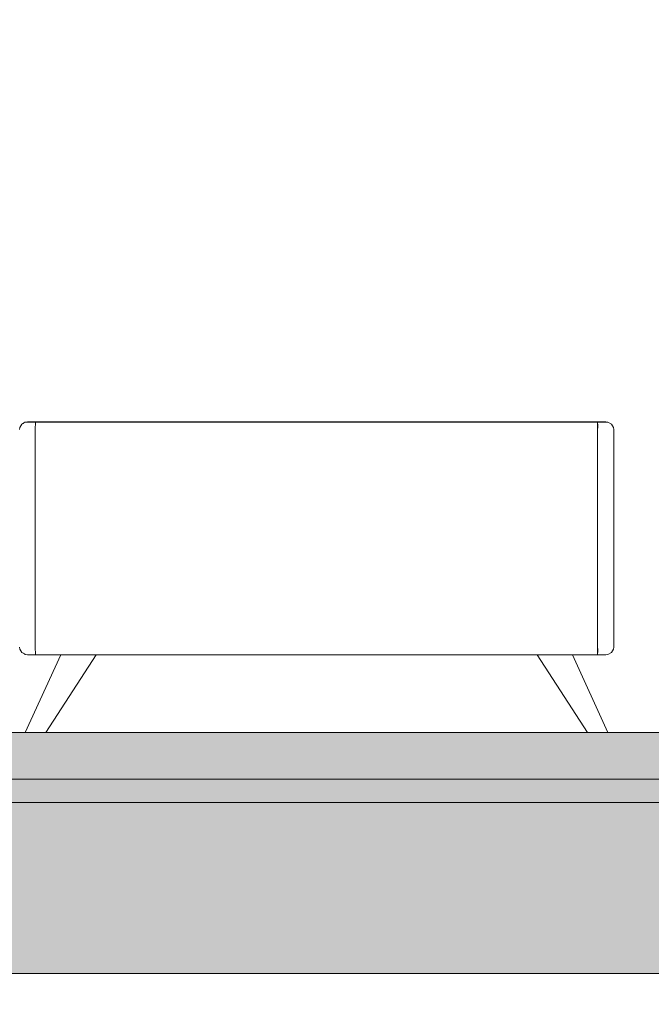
# Model space of a CAD drawing. Header units: millimetres. Extents: x -798 to 64004, y -9065 to 14108.
# Tile 16 of 32: x 57236 to 58050, y -7615 to -6347. Entities that reach past the tile are written whole.
import ezdxf

# ---------------------------------------------------------------- set-up
doc = ezdxf.new("R2010")
doc.units = ezdxf.units.MM
doc.header["$MEASUREMENT"] = 0
doc.linetypes.add('Wipeout_Contour', pattern=[1000, 0, -1000])
for name, color, linetype, lineweight in [('0_Pen_No__1', 7, 'Continuous', 13), ('0_Pen_No__2', 8, 'Continuous', 15), ('0_Pen_No__20', 1, 'Continuous', 0), ('A-FLOR.IFC Model_Pen_No__1', 7, 'Continuous', 13)]:
    doc.layers.add(name, color=color, linetype=linetype, lineweight=lineweight)
doc.layers.add('A-FLOR.IFC Model', color=7, linetype='Continuous')
doc.layers.add('I-WALL.IFC Model', color=7, linetype='Continuous')
doc.styles.add('GENERATED_STYLE_2', font='txt', dxfattribs={"width": 0.84})
doc.dimstyles.new('GENERATED_STYLE__5', dxfattribs={"dimtxt": 80.000001, "dimasz": 60.8, "dimexe": 0.18, "dimexo": 0.0625, "dimgap": 0.09, "dimtad": 1, "dimdec": 0, "dimzin": 0, "dimdsep": 46, "dimtxsty": 'GENERATED_STYLE_2', "dimblk": 'ARROWHEAD_2', "dimblk1": 'ARROWHEAD_2', "dimblk2": 'ARROWHEAD_2', "dimcen": 0.09, "dimse1": 1, "dimse2": 1, "dimclrd": 1, "dimclre": 1, "dimclrt": 1, "dimadec": 0, "dimazin": 0, "dimtfac": 1, "dimtdec": 4, "dimtmove": 0, "dimatfit": 3, "dimfxl": 0, "dimtolj": 1, "dimtzin": 0, "dimarcsym": 0})
doc.dimstyles.new('GENERATED_STYLE__6', dxfattribs={"dimtxt": 80.000001, "dimasz": 60.8, "dimexe": 0.18, "dimexo": 0.0625, "dimgap": 0.09, "dimtad": 1, "dimdec": 0, "dimzin": 0, "dimdsep": 46, "dimtxsty": 'GENERATED_STYLE_2', "dimblk": 'ARROWHEAD_2', "dimblk1": 'ARROWHEAD_2', "dimblk2": 'ARROWHEAD_2', "dimcen": 0.09, "dimse1": 1, "dimse2": 1, "dimclrd": 7, "dimclre": 7, "dimclrt": 7, "dimadec": 0, "dimazin": 0, "dimtfac": 1, "dimtdec": 4, "dimtmove": 0, "dimatfit": 3, "dimfxl": 0, "dimtolj": 1, "dimtzin": 0, "dimarcsym": 0})

# ---------------------------------------------------------------- blocks, each defined once
blk = doc.blocks.new('*D77', base_point=(93756.7, -5864.8))
at = {"layer": '0_Pen_No__20', "color": 1, "linetype": 'Continuous', "lineweight": 0}
for p, q in [((59371.1, -5711.7), (59451.1, -5757.9)), ((59471.1, -5734.8), (59351.1, -5734.8)), ((59411.1, -7264.8), (59411.1, -5734.8)), ((59371.1, -7241.7), (59451.1, -7287.9)), ((59471.1, -7264.8), (59351.1, -7264.8)), ((59411.1, -7303.9), (59411.1, -7264.8))]:
    blk.add_line(p, q, dxfattribs=at)
at = {"layer": '0_Pen_No__20', "color": 1, "lineweight": 0, "insert": (59395.1, -6615.7), "char_height": 80, "attachment_point": 7, "rotation": 90, "style": 'GENERATED_STYLE_2'}
blk.add_mtext('\\A1;{\\pql;\\fArial|b0|i0|c0|p34;1\xa0530}', dxfattribs=at)
blk = doc.blocks.new('ARROWHEAD_2')
at = {"color": 0, "linetype": 'Continuous', "lineweight": 0}
for p, q in [((-0.378, -0.655), (0.378, 0.655)), ((0, 0), (-1, 0))]:
    blk.add_line(p, q, dxfattribs=at)
blk = doc.blocks.new('*D82', base_point=(93756.7, -5864.8))
at = {"layer": '0_Pen_No__1', "color": 7, "linetype": 'Continuous', "lineweight": 13}
for p, q in [((54615, -2914.8), (54615, -2875.7)), ((54655, -2937.9), (54575, -2891.7)), ((54675, -2914.8), (54555, -2914.8)), ((54615, -7264.8), (54615, -2914.8)), ((54575, -7241.7), (54655, -7287.9)), ((54675, -7264.8), (54555, -7264.8)), ((54615, -7303.9), (54615, -7264.8))]:
    blk.add_line(p, q, dxfattribs=at)
at = {"layer": '0_Pen_No__1', "color": 7, "lineweight": 13, "insert": (54599, -5205.7), "char_height": 80, "attachment_point": 7, "rotation": 90, "style": 'GENERATED_STYLE_2'}
blk.add_mtext('\\A1;{\\pql;\\fArial|b0|i0|c0|p34;4\xa0350}', dxfattribs=at)

msp = doc.modelspace()

# ---------------------------------------------------------------- hatches: boundary and pattern name
at = {"layer": 'A-FLOR.IFC Model', "linetype": 'Continuous', "lineweight": 0, "true_color": 0x000000}
msp.add_hatch(color=178, dxfattribs=at).paths.add_polyline_path([(55358.6, -7324.8), (55358.6, -7354.8), (59891.7, -7354.8), (59891.7, -7324.8)])

# ---------------------------------------------------------------- linework, layer by layer
at = {"layer": 'A-FLOR.IFC Model_Pen_No__1', "color": 7, "linetype": 'Continuous', "lineweight": 13}
for p, q in [((59891.7, -7324.8), (55358.6, -7324.8)), ((59891.7, -7354.8), (55358.6, -7354.8))]:
    msp.add_line(p, q, dxfattribs=at)

# ---------------------------------------------------------------- wipeouts: each hides what was drawn before it
at = {"color": 254, "linetype": 'Wipeout_Contour', "lineweight": 0, "ltscale": 2376039.1057988}
msp.add_wipeout([(55541.7, -7264.8), (56478.6, -7264.8), (56524.3, -7164.8), (56481.2, -7164.8), (56478.6, -7164.5), (56474.1, -7161.9), (56471.5, -7157.4), (56471.2, -7154.8), (56471.2, -6874.8), (56471.5, -6872.2), (56474.1, -6867.7), (56478.6, -6865.1), (56481.2, -6864.8), (57226.2, -6864.8), (57228.8, -6865.1), (57233.2, -6867.7), (57235.8, -6872.2), (57236.2, -6874.8), (57236.5, -6872.2), (57239.1, -6867.7), (57243.6, -6865.1), (57246.2, -6864.8), (57991.2, -6864.8), (57993.8, -6865.1), (57998.2, -6867.7), (58000.8, -6872.2), (58001.2, -6874.8), (58001.2, -7154.8), (58000.8, -7157.4), (57998.2, -7161.9), (57993.8, -7164.5), (57991.2, -7164.8), (57948.1, -7164.8), (57993.8, -7264.8), (59891.7, -7264.8), (59891.7, -6189.8), (59866.7, -6189.8), (59866.7, -6164.8), (59891.7, -6164.8), (59891.7, -5874.8), (55541.7, -5874.8)], dxfattribs=at).dxf.layer = 'I-WALL.IFC Model'
at = {"color": 254, "linetype": 'Wipeout_Contour', "lineweight": 0, "ltscale": 233153.568169}
msp.add_wipeout([(55541.7, -7574.8), (55541.7, -8664.8), (59891.7, -8664.8), (59891.7, -7574.8)], dxfattribs=at).dxf.layer = 'I-WALL.IFC Model'

# ---------------------------------------------------------------- next in the draw order: hatches: boundary and pattern name
at = {"layer": 'A-FLOR.IFC Model', "linetype": 'Continuous', "lineweight": 0, "true_color": 0x000000}
msp.add_hatch(color=178, dxfattribs=at).paths.add_polyline_path([(55358.6, -7354.8), (55358.6, -7574.8), (59891.7, -7574.8), (59891.7, -7354.8)])

# ---------------------------------------------------------------- next in the draw order: linework, layer by layer
at = {"layer": 'A-FLOR.IFC Model_Pen_No__1', "color": 7, "linetype": 'Continuous', "lineweight": 13}
msp.add_line((59891.7, -7574.8), (55358.6, -7574.8), dxfattribs=at)

# ---------------------------------------------------------------- next in the draw order: wipeouts: each hides what was drawn before it
at = {"color": 254, "linetype": 'Wipeout_Contour', "lineweight": 0, "ltscale": 230627.050502}
msp.add_wipeout([(57236.2, -7014.8), (57237.7, -7014.8), (57237.7, -6874.8), (57236.2, -6874.8)], dxfattribs=at)
at = {"color": 254, "linetype": 'Wipeout_Contour', "lineweight": 0, "ltscale": 749898.063835}
msp.add_wipeout([(57226.2, -7164.8), (57183.1, -7164.8), (57228.8, -7264.8), (57243.6, -7264.8), (57289.3, -7164.8), (57246.2, -7164.8), (57243.6, -7164.5), (57239.1, -7161.9), (57236.5, -7157.4), (57236.2, -7154.8), (57235.8, -7157.4), (57233.2, -7161.9), (57228.8, -7164.5)], dxfattribs=at).dxf.layer = 'I-WALL.IFC Model'

# ---------------------------------------------------------------- next in the draw order: wipeouts: each hides what was drawn before it
at = {"color": 254, "linetype": 'Wipeout_Contour', "lineweight": 0, "ltscale": 230638.680936}
msp.add_wipeout([(57237.7, -6874.8), (57237.7, -7014.8), (57242, -7014.8), (57242, -6874.8)], dxfattribs=at)
at = {"color": 254, "linetype": 'Wipeout_Contour', "lineweight": 0, "ltscale": 232274.645843}
msp.add_wipeout([(57335, -7164.8), (57269.9, -7264.8), (57967.5, -7264.8), (57902.4, -7164.8)], dxfattribs=at).dxf.layer = 'I-WALL.IFC Model'

# ---------------------------------------------------------------- next in the draw order: hatches: boundary and pattern name
at = {"layer": 'A-FLOR.IFC Model', "linetype": 'Continuous', "lineweight": 0, "true_color": 0x000000}
msp.add_hatch(color=178, dxfattribs=at).paths.add_polyline_path([(59891.7, -7264.8), (55358.6, -7264.8), (55358.6, -7324.8), (59891.7, -7324.8)])

# ---------------------------------------------------------------- next in the draw order: linework, layer by layer
at = {"layer": 'A-FLOR.IFC Model_Pen_No__1', "color": 7, "linetype": 'Continuous', "lineweight": 13}
msp.add_line((59891.7, -7264.8), (55358.6, -7264.8), dxfattribs=at)

# ---------------------------------------------------------------- next in the draw order: wipeouts: each hides what was drawn before it
at = {"color": 254, "linetype": 'Wipeout_Contour', "lineweight": 0, "ltscale": 230660.171192}
msp.add_wipeout([(57242, -7014.8), (57248.5, -7014.8), (57248.5, -6874.8), (57242, -6874.8)], dxfattribs=at)

# ---------------------------------------------------------------- next in the draw order: wipeouts: each hides what was drawn before it
at = {"color": 254, "linetype": 'Wipeout_Contour', "lineweight": 0, "ltscale": 230593.353202}
msp.add_wipeout([(57236.2, -6874.8), (57237.7, -6874.8), (57238, -6872.2), (57236.5, -6872.2)], dxfattribs=at)
at = {"color": 254, "linetype": 'Wipeout_Contour', "lineweight": 0, "ltscale": 230688.249604}
msp.add_wipeout([(57248.5, -7014.8), (57256.2, -7014.8), (57256.2, -6874.8), (57248.5, -6874.8)], dxfattribs=at)
at = {"color": 254, "linetype": 'Wipeout_Contour', "lineweight": 0, "ltscale": 230695.172576}
msp.add_wipeout([(57236.2, -7014.8), (57236.2, -7154.8), (57237.7, -7154.8), (57237.7, -7014.8)], dxfattribs=at)

# ---------------------------------------------------------------- next in the draw order: wipeouts: each hides what was drawn before it
at = {"color": 254, "linetype": 'Wipeout_Contour', "lineweight": 0, "ltscale": 230604.885292}
msp.add_wipeout([(57237.7, -6874.8), (57242, -6874.8), (57242.3, -6872.2), (57238, -6872.2)], dxfattribs=at)
at = {"color": 254, "linetype": 'Wipeout_Contour', "lineweight": 0, "ltscale": 232141.507356}
msp.add_wipeout([(57256.2, -7014.8), (57980.4, -7014.8), (57980.4, -6874.8), (57256.2, -6874.8)], dxfattribs=at)
at = {"color": 254, "linetype": 'Wipeout_Contour', "lineweight": 0, "ltscale": 230706.799576}
msp.add_wipeout([(57242, -7014.8), (57237.7, -7014.8), (57237.7, -7154.8), (57242, -7154.8)], dxfattribs=at)

# ---------------------------------------------------------------- next in the draw order: wipeouts: each hides what was drawn before it
at = {"color": 254, "linetype": 'Wipeout_Contour', "lineweight": 0, "ltscale": 230626.191481}
msp.add_wipeout([(57242.3, -6872.2), (57242, -6874.8), (57248.5, -6874.8), (57248.7, -6872.2)], dxfattribs=at)
at = {"color": 254, "linetype": 'Wipeout_Contour', "lineweight": 0, "ltscale": 233581.085418}
msp.add_wipeout([(57980.4, -7014.8), (57981.2, -7014.8), (57981.2, -6874.8), (57980.4, -6874.8)], dxfattribs=at)
at = {"color": 254, "linetype": 'Wipeout_Contour', "lineweight": 0, "ltscale": 230728.283487}
msp.add_wipeout([(57242, -7014.8), (57242, -7154.8), (57248.5, -7154.8), (57248.5, -7014.8)], dxfattribs=at)

# ---------------------------------------------------------------- next in the draw order: wipeouts: each hides what was drawn before it
at = {"color": 254, "linetype": 'Wipeout_Contour', "lineweight": 0, "ltscale": 230597.287781}
msp.add_wipeout([(57236.5, -6872.2), (57238, -6872.2), (57240.5, -6867.7), (57239.1, -6867.7)], dxfattribs=at)
at = {"color": 254, "linetype": 'Wipeout_Contour', "lineweight": 0, "ltscale": 230654.067557}
msp.add_wipeout([(57248.5, -6874.8), (57256.2, -6874.8), (57256.2, -6872.2), (57248.7, -6872.2)], dxfattribs=at)
at = {"color": 254, "linetype": 'Wipeout_Contour', "lineweight": 0, "ltscale": 233597.803299}
msp.add_wipeout([(57981.2, -6874.8), (57981.2, -7014.8), (57988.8, -7014.8), (57988.8, -6874.8)], dxfattribs=at)
at = {"color": 254, "linetype": 'Wipeout_Contour', "lineweight": 0, "ltscale": 230756.353612}
msp.add_wipeout([(57248.5, -7014.8), (57248.5, -7154.8), (57256.2, -7154.8), (57256.2, -7014.8)], dxfattribs=at)
at = {"color": 254, "linetype": 'Wipeout_Contour', "lineweight": 0, "ltscale": 230730.85632}
msp.add_wipeout([(57236.2, -7154.8), (57236.5, -7157.4), (57238, -7157.4), (57237.7, -7154.8)], dxfattribs=at)

# ---------------------------------------------------------------- next in the draw order: wipeouts: each hides what was drawn before it
at = {"color": 254, "linetype": 'Wipeout_Contour', "lineweight": 0, "ltscale": 230607.959275}
msp.add_wipeout([(57238, -6872.2), (57242.3, -6872.2), (57244.1, -6867.7), (57240.5, -6867.7)], dxfattribs=at)
at = {"color": 254, "linetype": 'Wipeout_Contour', "lineweight": 0, "ltscale": 232107.419765}
msp.add_wipeout([(57256.2, -6872.2), (57256.2, -6874.8), (57980.4, -6874.8), (57980.4, -6872.2)], dxfattribs=at)
at = {"color": 254, "linetype": 'Wipeout_Contour', "lineweight": 0, "ltscale": 233625.886845}
msp.add_wipeout([(57988.8, -6874.8), (57988.8, -7014.8), (57995.3, -7014.8), (57995.3, -6874.8)], dxfattribs=at)
at = {"color": 254, "linetype": 'Wipeout_Contour', "lineweight": 0, "ltscale": 232209.187766}
msp.add_wipeout([(57256.2, -7014.8), (57256.2, -7154.8), (57980.4, -7154.8), (57980.4, -7014.8)], dxfattribs=at)
at = {"color": 254, "linetype": 'Wipeout_Contour', "lineweight": 0, "ltscale": 230742.381539}
msp.add_wipeout([(57242, -7154.8), (57237.7, -7154.8), (57238, -7157.4), (57242.3, -7157.4)], dxfattribs=at)

# ---------------------------------------------------------------- next in the draw order: wipeouts: each hides what was drawn before it
at = {"color": 254, "linetype": 'Wipeout_Contour', "lineweight": 0, "ltscale": 230627.639181}
msp.add_wipeout([(57244.1, -6867.7), (57242.3, -6872.2), (57248.7, -6872.2), (57249.7, -6867.7)], dxfattribs=at)
at = {"color": 254, "linetype": 'Wipeout_Contour', "lineweight": 0, "ltscale": 233547.18635}
msp.add_wipeout([(57980.4, -6874.8), (57981.2, -6874.8), (57981.1, -6872.2), (57980.4, -6872.2)], dxfattribs=at)
at = {"color": 254, "linetype": 'Wipeout_Contour', "lineweight": 0, "ltscale": 233647.381103}
msp.add_wipeout([(57995.3, -6874.8), (57995.3, -7014.8), (57999.7, -7014.8), (57999.7, -6874.8)], dxfattribs=at)
at = {"color": 254, "linetype": 'Wipeout_Contour', "lineweight": 0, "ltscale": 233648.346222}
msp.add_wipeout([(57980.4, -7014.8), (57980.4, -7154.8), (57981.2, -7154.8), (57981.2, -7014.8)], dxfattribs=at)
at = {"color": 254, "linetype": 'Wipeout_Contour', "lineweight": 0, "ltscale": 230763.675034}
msp.add_wipeout([(57242, -7154.8), (57242.3, -7157.4), (57248.7, -7157.4), (57248.5, -7154.8)], dxfattribs=at)

# ---------------------------------------------------------------- next in the draw order: wipeouts: each hides what was drawn before it
at = {"color": 254, "linetype": 'Wipeout_Contour', "lineweight": 0, "ltscale": 230653.720306}
msp.add_wipeout([(57249.7, -6867.7), (57248.7, -6872.2), (57256.2, -6872.2), (57256.5, -6867.7)], dxfattribs=at)
at = {"color": 254, "linetype": 'Wipeout_Contour', "lineweight": 0, "ltscale": 233563.743904}
msp.add_wipeout([(57988.7, -6872.2), (57981.1, -6872.2), (57981.2, -6874.8), (57988.8, -6874.8)], dxfattribs=at)
at = {"color": 254, "linetype": 'Wipeout_Contour', "lineweight": 0, "ltscale": 233659.013721}
msp.add_wipeout([(57999.7, -7014.8), (58001.2, -7014.8), (58001.2, -6874.8), (57999.7, -6874.8)], dxfattribs=at)
at = {"color": 254, "linetype": 'Wipeout_Contour', "lineweight": 0, "ltscale": 233665.059292}
msp.add_wipeout([(57988.8, -7014.8), (57981.2, -7014.8), (57981.2, -7154.8), (57988.8, -7154.8)], dxfattribs=at)
at = {"color": 254, "linetype": 'Wipeout_Contour', "lineweight": 0, "ltscale": 230738.228078}
msp.add_wipeout([(57236.5, -7157.4), (57239.1, -7161.9), (57240.5, -7161.9), (57238, -7157.4)], dxfattribs=at)
at = {"color": 254, "linetype": 'Wipeout_Contour', "lineweight": 0, "ltscale": 230791.534505}
msp.add_wipeout([(57248.5, -7154.8), (57248.7, -7157.4), (57256.2, -7157.4), (57256.2, -7154.8)], dxfattribs=at)

# ---------------------------------------------------------------- next in the draw order: wipeouts: each hides what was drawn before it
at = {"color": 254, "linetype": 'Wipeout_Contour', "lineweight": 0, "ltscale": 230609.228439}
msp.add_wipeout([(57243.6, -6865.1), (57239.1, -6867.7), (57240.5, -6867.7), (57244.7, -6865.1)], dxfattribs=at)
at = {"color": 254, "linetype": 'Wipeout_Contour', "lineweight": 0, "ltscale": 232106.031173}
msp.add_wipeout([(57256.2, -6872.2), (57980.4, -6872.2), (57980.4, -6867.7), (57256.5, -6867.7)], dxfattribs=at)
at = {"color": 254, "linetype": 'Wipeout_Contour', "lineweight": 0, "ltscale": 233591.624963}
msp.add_wipeout([(57988.7, -6872.2), (57988.8, -6874.8), (57995.3, -6874.8), (57995.1, -6872.2)], dxfattribs=at)
at = {"color": 254, "linetype": 'Wipeout_Contour', "lineweight": 0, "ltscale": 233693.134755}
msp.add_wipeout([(57988.8, -7154.8), (57995.3, -7154.8), (57995.3, -7014.8), (57988.8, -7014.8)], dxfattribs=at)
at = {"color": 254, "linetype": 'Wipeout_Contour', "lineweight": 0, "ltscale": 230748.89306}
msp.add_wipeout([(57242.3, -7157.4), (57238, -7157.4), (57240.5, -7161.9), (57244.1, -7161.9)], dxfattribs=at)
at = {"color": 254, "linetype": 'Wipeout_Contour', "lineweight": 0, "ltscale": 232244.031761}
msp.add_wipeout([(57980.4, -7154.8), (57256.2, -7154.8), (57256.2, -7157.4), (57980.4, -7157.4)], dxfattribs=at)

# ---------------------------------------------------------------- next in the draw order: linework, layer by layer
at = {"layer": '0_Pen_No__1', "color": 7, "linetype": 'Continuous', "lineweight": 13}
msp.add_line((57256.2, -7014.8), (57256.2, -6874.8), dxfattribs=at)

# ---------------------------------------------------------------- next in the draw order: wipeouts: each hides what was drawn before it
at = {"color": 254, "linetype": 'Wipeout_Contour', "lineweight": 0, "ltscale": 230617.89999}
msp.add_wipeout([(57240.5, -6867.7), (57244.1, -6867.7), (57247.4, -6865.1), (57244.7, -6865.1)], dxfattribs=at)
at = {"color": 254, "linetype": 'Wipeout_Contour', "lineweight": 0, "ltscale": 233545.538079}
msp.add_wipeout([(57980.4, -6872.2), (57981.1, -6872.2), (57980.9, -6867.7), (57980.4, -6867.7)], dxfattribs=at)
at = {"color": 254, "linetype": 'Wipeout_Contour', "lineweight": 0, "ltscale": 233612.935048}
msp.add_wipeout([(57995.1, -6872.2), (57995.3, -6874.8), (57999.7, -6874.8), (57999.3, -6872.2)], dxfattribs=at)
at = {"color": 254, "linetype": 'Wipeout_Contour', "lineweight": 0, "ltscale": 233714.622828}
msp.add_wipeout([(57999.7, -7014.8), (57995.3, -7014.8), (57995.3, -7154.8), (57999.7, -7154.8)], dxfattribs=at)
at = {"color": 254, "linetype": 'Wipeout_Contour', "lineweight": 0, "ltscale": 230768.560959}
msp.add_wipeout([(57242.3, -7157.4), (57244.1, -7161.9), (57249.7, -7161.9), (57248.7, -7157.4)], dxfattribs=at)
at = {"color": 254, "linetype": 'Wipeout_Contour', "lineweight": 0, "ltscale": 233682.951391}
msp.add_wipeout([(57980.4, -7154.8), (57980.4, -7157.4), (57981.1, -7157.4), (57981.2, -7154.8)], dxfattribs=at)

# ---------------------------------------------------------------- next in the draw order: linework, layer by layer
at = {"layer": '0_Pen_No__1', "color": 7, "linetype": 'Continuous', "lineweight": 13}
msp.add_line((57236.5, -6872.2), (57236.2, -6874.8), dxfattribs=at)

# ---------------------------------------------------------------- next in the draw order: wipeouts: each hides what was drawn before it
at = {"color": 254, "linetype": 'Wipeout_Contour', "lineweight": 0, "ltscale": 230633.667988}
msp.add_wipeout([(57244.1, -6867.7), (57249.7, -6867.7), (57251.4, -6865.1), (57247.4, -6865.1)], dxfattribs=at)
at = {"color": 254, "linetype": 'Wipeout_Contour', "lineweight": 0, "ltscale": 233560.741489}
msp.add_wipeout([(57987.7, -6867.7), (57980.9, -6867.7), (57981.1, -6872.2), (57988.7, -6872.2)], dxfattribs=at)
at = {"color": 254, "linetype": 'Wipeout_Contour', "lineweight": 0, "ltscale": 233624.469258}
msp.add_wipeout([(57999.7, -6874.8), (58001.2, -6874.8), (58000.8, -6872.2), (57999.3, -6872.2)], dxfattribs=at)
at = {"color": 254, "linetype": 'Wipeout_Contour', "lineweight": 0, "ltscale": 233726.252099}
msp.add_wipeout([(57999.7, -7014.8), (57999.7, -7154.8), (58001.2, -7154.8), (58001.2, -7014.8)], dxfattribs=at)
at = {"color": 254, "linetype": 'Wipeout_Contour', "lineweight": 0, "ltscale": 230794.626174}
msp.add_wipeout([(57256.2, -7157.4), (57248.7, -7157.4), (57249.7, -7161.9), (57256.5, -7161.9)], dxfattribs=at)
at = {"color": 254, "linetype": 'Wipeout_Contour', "lineweight": 0, "ltscale": 233699.499342}
msp.add_wipeout([(57981.2, -7154.8), (57981.1, -7157.4), (57988.7, -7157.4), (57988.8, -7154.8)], dxfattribs=at)

# ---------------------------------------------------------------- next in the draw order: linework, layer by layer
at = {"layer": '0_Pen_No__1', "color": 7, "linetype": 'Continuous', "lineweight": 13}
msp.add_line((57980.4, -7014.8), (57980.4, -6874.8), dxfattribs=at)

# ---------------------------------------------------------------- next in the draw order: wipeouts: each hides what was drawn before it
at = {"color": 254, "linetype": 'Wipeout_Contour', "lineweight": 0, "ltscale": 230655.383262}
msp.add_wipeout([(57249.7, -6867.7), (57256.5, -6867.7), (57256.9, -6865.1), (57251.4, -6865.1)], dxfattribs=at)
at = {"color": 254, "linetype": 'Wipeout_Contour', "lineweight": 0, "ltscale": 233586.827298}
msp.add_wipeout([(57993.2, -6867.7), (57987.7, -6867.7), (57988.7, -6872.2), (57995.1, -6872.2)], dxfattribs=at)
at = {"color": 254, "linetype": 'Wipeout_Contour', "lineweight": 0, "ltscale": 232246.061339}
msp.add_wipeout([(57256.2, -7157.4), (57256.5, -7161.9), (57980.4, -7161.9), (57980.4, -7157.4)], dxfattribs=at)
at = {"color": 254, "linetype": 'Wipeout_Contour', "lineweight": 0, "ltscale": 233727.364193}
msp.add_wipeout([(57988.7, -7157.4), (57995.1, -7157.4), (57995.3, -7154.8), (57988.8, -7154.8)], dxfattribs=at)
at = {"color": 254, "linetype": 'Wipeout_Contour', "lineweight": 0, "ltscale": 230753.600778}
msp.add_wipeout([(57240.5, -7161.9), (57239.1, -7161.9), (57243.6, -7164.5), (57244.7, -7164.5)], dxfattribs=at)

# ---------------------------------------------------------------- next in the draw order: linework, layer by layer
at = {"layer": '0_Pen_No__1', "color": 7, "linetype": 'Continuous', "lineweight": 13}
msp.add_line((57256.2, -7014.8), (57256.2, -7154.8), dxfattribs=at)

# ---------------------------------------------------------------- next in the draw order: wipeouts: each hides what was drawn before it
at = {"color": 254, "linetype": 'Wipeout_Contour', "lineweight": 0, "ltscale": 230622.169019}
msp.add_wipeout([(57243.6, -6865.1), (57244.7, -6865.1), (57247.1, -6864.8), (57246.2, -6864.8)], dxfattribs=at)
at = {"color": 254, "linetype": 'Wipeout_Contour', "lineweight": 0, "ltscale": 232105.048276}
msp.add_wipeout([(57256.5, -6867.7), (57980.4, -6867.7), (57980.4, -6865.1), (57256.9, -6865.1)], dxfattribs=at)
at = {"color": 254, "linetype": 'Wipeout_Contour', "lineweight": 0, "ltscale": 233606.510756}
msp.add_wipeout([(57996.9, -6867.7), (57993.2, -6867.7), (57995.1, -6872.2), (57999.3, -6872.2)], dxfattribs=at)
at = {"color": 254, "linetype": 'Wipeout_Contour', "lineweight": 0, "ltscale": 233684.700274}
msp.add_wipeout([(57980.4, -7161.9), (57980.9, -7161.9), (57981.1, -7157.4), (57980.4, -7157.4)], dxfattribs=at)
at = {"color": 254, "linetype": 'Wipeout_Contour', "lineweight": 0, "ltscale": 233748.661904}
msp.add_wipeout([(57995.3, -7154.8), (57995.1, -7157.4), (57999.3, -7157.4), (57999.7, -7154.8)], dxfattribs=at)
at = {"color": 254, "linetype": 'Wipeout_Contour', "lineweight": 0, "ltscale": 230762.26691}
msp.add_wipeout([(57240.5, -7161.9), (57244.7, -7164.5), (57247.4, -7164.5), (57244.1, -7161.9)], dxfattribs=at)

# ---------------------------------------------------------------- next in the draw order: linework, layer by layer
at = {"layer": '0_Pen_No__1', "color": 7, "linetype": 'Continuous', "lineweight": 13}
for p, q in [((57256.2, -6874.8), (57256.2, -6872.2)), ((57236.5, -7157.4), (57236.2, -7154.8))]:
    msp.add_line(p, q, dxfattribs=at)

# ---------------------------------------------------------------- next in the draw order: wipeouts: each hides what was drawn before it
at = {"color": 254, "linetype": 'Wipeout_Contour', "lineweight": 0, "ltscale": 230628.895145}
msp.add_wipeout([(57244.7, -6865.1), (57247.4, -6865.1), (57249.2, -6864.8), (57247.1, -6864.8)], dxfattribs=at)
at = {"color": 254, "linetype": 'Wipeout_Contour', "lineweight": 0, "ltscale": 233543.75679}
msp.add_wipeout([(57980.4, -6867.7), (57980.9, -6867.7), (57980.4, -6865.1), (57980.4, -6865.1)], dxfattribs=at)
at = {"color": 254, "linetype": 'Wipeout_Contour', "lineweight": 0, "ltscale": 233617.184214}
msp.add_wipeout([(57999.3, -6872.2), (58000.8, -6872.2), (57998.2, -6867.7), (57996.9, -6867.7)], dxfattribs=at)
at = {"color": 254, "linetype": 'Wipeout_Contour', "lineweight": 0, "ltscale": 233699.894641}
msp.add_wipeout([(57980.9, -7161.9), (57987.7, -7161.9), (57988.7, -7157.4), (57981.1, -7157.4)], dxfattribs=at)
at = {"color": 254, "linetype": 'Wipeout_Contour', "lineweight": 0, "ltscale": 233760.189416}
msp.add_wipeout([(57999.7, -7154.8), (57999.3, -7157.4), (58000.8, -7157.4), (58001.2, -7154.8)], dxfattribs=at)
at = {"color": 254, "linetype": 'Wipeout_Contour', "lineweight": 0, "ltscale": 230778.025057}
msp.add_wipeout([(57244.1, -7161.9), (57247.4, -7164.5), (57251.4, -7164.5), (57249.7, -7161.9)], dxfattribs=at)

# ---------------------------------------------------------------- next in the draw order: linework, layer by layer
at = {"layer": '0_Pen_No__1', "color": 7, "linetype": 'Continuous', "lineweight": 13}
for p, q in [((57239.1, -6867.7), (57236.5, -6872.2)), ((58001.2, -7014.8), (58001.2, -6874.8)), ((57980.4, -7014.8), (57980.4, -7154.8))]:
    msp.add_line(p, q, dxfattribs=at)

# ---------------------------------------------------------------- next in the draw order: wipeouts: each hides what was drawn before it
at = {"color": 254, "linetype": 'Wipeout_Contour', "lineweight": 0, "ltscale": 230640.805565}
msp.add_wipeout([(57247.4, -6865.1), (57251.4, -6865.1), (57252.4, -6864.8), (57249.2, -6864.8)], dxfattribs=at)
at = {"color": 254, "linetype": 'Wipeout_Contour', "lineweight": 0, "ltscale": 233555.729756}
msp.add_wipeout([(57985.9, -6865.1), (57980.4, -6865.1), (57980.9, -6867.7), (57987.7, -6867.7)], dxfattribs=at)
at = {"color": 254, "linetype": 'Wipeout_Contour', "lineweight": 0, "ltscale": 233725.964922}
msp.add_wipeout([(57988.7, -7157.4), (57987.7, -7161.9), (57993.2, -7161.9), (57995.1, -7157.4)], dxfattribs=at)
at = {"color": 254, "linetype": 'Wipeout_Contour', "lineweight": 0, "ltscale": 230799.726764}
msp.add_wipeout([(57256.5, -7161.9), (57249.7, -7161.9), (57251.4, -7164.5), (57256.9, -7164.5)], dxfattribs=at)

# ---------------------------------------------------------------- next in the draw order: linework, layer by layer
at = {"layer": '0_Pen_No__1', "color": 7, "linetype": 'Continuous', "lineweight": 13}
for p, q in [((57239.1, -6867.7), (57243, -6865.5)), ((57243, -6865.5), (57243.6, -6865.1))]:
    msp.add_line(p, q, dxfattribs=at)

# ---------------------------------------------------------------- next in the draw order: wipeouts: each hides what was drawn before it
at = {"color": 254, "linetype": 'Wipeout_Contour', "lineweight": 0, "ltscale": 230658.165456}
msp.add_wipeout([(57251.4, -6865.1), (57256.9, -6865.1), (57257.2, -6864.8), (57252.4, -6864.8)], dxfattribs=at)
at = {"color": 254, "linetype": 'Wipeout_Contour', "lineweight": 0, "ltscale": 233577.448936}
msp.add_wipeout([(57985.9, -6865.1), (57987.7, -6867.7), (57993.2, -6867.7), (57990, -6865.1)], dxfattribs=at)
at = {"color": 254, "linetype": 'Wipeout_Contour', "lineweight": 0, "ltscale": 233745.636688}
msp.add_wipeout([(57995.1, -7157.4), (57993.2, -7161.9), (57996.9, -7161.9), (57999.3, -7157.4)], dxfattribs=at)
at = {"color": 254, "linetype": 'Wipeout_Contour', "lineweight": 0, "ltscale": 230767.957831}
msp.add_wipeout([(57243.6, -7164.5), (57246.2, -7164.8), (57247.1, -7164.8), (57244.7, -7164.5)], dxfattribs=at)
at = {"color": 254, "linetype": 'Wipeout_Contour', "lineweight": 0, "ltscale": 232248.496373}
msp.add_wipeout([(57256.5, -7161.9), (57256.9, -7164.5), (57980.4, -7164.5), (57980.4, -7161.9)], dxfattribs=at)

# ---------------------------------------------------------------- next in the draw order: linework, layer by layer
at = {"layer": '0_Pen_No__1', "color": 7, "linetype": 'Continuous', "lineweight": 13}
for p, q in [((57243.6, -6865.1), (57246.2, -6864.8)), ((57247.1, -6864.8), (57246.2, -6864.8)), ((57249.2, -6864.8), (57247.1, -6864.8)), ((57980.4, -6874.8), (57980.4, -6872.2)), ((57256.2, -7154.8), (57256.2, -7157.4))]:
    msp.add_line(p, q, dxfattribs=at)

# ---------------------------------------------------------------- next in the draw order: wipeouts: each hides what was drawn before it
at = {"color": 254, "linetype": 'Wipeout_Contour', "lineweight": 0, "ltscale": 290489.799319}
msp.add_wipeout([(57257.2, -6864.8), (57256.9, -6865.1), (57980.4, -6865.1), (57980.4, -6865.1), (57980.2, -6864.8)], dxfattribs=at)
at = {"color": 254, "linetype": 'Wipeout_Contour', "lineweight": 0, "ltscale": 233593.219739}
msp.add_wipeout([(57992.7, -6865.1), (57990, -6865.1), (57993.2, -6867.7), (57996.9, -6867.7)], dxfattribs=at)
at = {"color": 254, "linetype": 'Wipeout_Contour', "lineweight": 0, "ltscale": 233756.303798}
msp.add_wipeout([(57999.3, -7157.4), (57996.9, -7161.9), (57998.2, -7161.9), (58000.8, -7157.4)], dxfattribs=at)
at = {"color": 254, "linetype": 'Wipeout_Contour', "lineweight": 0, "ltscale": 230774.679707}
msp.add_wipeout([(57244.7, -7164.5), (57247.1, -7164.8), (57249.2, -7164.8), (57247.4, -7164.5)], dxfattribs=at)
at = {"color": 254, "linetype": 'Wipeout_Contour', "lineweight": 0, "ltscale": 231012.114663}
msp.add_wipeout([(57267.2, -7264.8), (57269.9, -7264.8), (57335, -7164.8), (57330.3, -7164.8)], dxfattribs=at)
at = {"color": 254, "linetype": 'Wipeout_Contour', "lineweight": 0, "ltscale": 233537.175159}
msp.add_wipeout([(57967.5, -7264.8), (57970.2, -7264.8), (57907.1, -7164.8), (57902.4, -7164.8)], dxfattribs=at)
at = {"color": 254, "linetype": 'Wipeout_Contour', "lineweight": 0, "ltscale": 233686.316216}
msp.add_wipeout([(57980.4, -7164.5), (57980.4, -7164.5), (57980.9, -7161.9), (57980.4, -7161.9)], dxfattribs=at)

# ---------------------------------------------------------------- next in the draw order: linework, layer by layer
at = {"layer": '0_Pen_No__1', "color": 7, "linetype": 'Continuous', "lineweight": 13}
for p, q in [((57252.4, -6864.8), (57249.2, -6864.8)), ((57257.2, -6864.8), (57252.4, -6864.8)), ((57256.2, -6872.2), (57256.5, -6867.7)), ((57256.5, -6867.7), (57256.9, -6865.1)), ((57256.9, -6865.1), (57257.2, -6864.8)), ((58001.2, -7014.8), (58001.2, -7154.8))]:
    msp.add_line(p, q, dxfattribs=at)

# ---------------------------------------------------------------- next in the draw order: wipeouts: each hides what was drawn before it
at = {"color": 254, "linetype": 'Wipeout_Contour', "lineweight": 0, "ltscale": 233601.892873}
msp.add_wipeout([(57996.9, -6867.7), (57998.2, -6867.7), (57993.8, -6865.1), (57992.7, -6865.1)], dxfattribs=at)
at = {"color": 254, "linetype": 'Wipeout_Contour', "lineweight": 0, "ltscale": 230786.582604}
msp.add_wipeout([(57247.4, -7164.5), (57249.2, -7164.8), (57252.4, -7164.8), (57251.4, -7164.5)], dxfattribs=at)
at = {"color": 254, "linetype": 'Wipeout_Contour', "lineweight": 0, "ltscale": 233698.28189}
msp.add_wipeout([(57980.4, -7164.5), (57985.9, -7164.5), (57987.7, -7161.9), (57980.9, -7161.9)], dxfattribs=at)

# ---------------------------------------------------------------- next in the draw order: linework, layer by layer
at = {"layer": '0_Pen_No__1', "color": 7, "linetype": 'Continuous', "lineweight": 13}
msp.add_line((58001.2, -6874.8), (58000.8, -6872.2), dxfattribs=at)

# ---------------------------------------------------------------- next in the draw order: wipeouts: each hides what was drawn before it
at = {"color": 254, "linetype": 'Wipeout_Contour', "lineweight": 0, "ltscale": 233568.923542}
msp.add_wipeout([(57984.9, -6864.8), (57985.9, -6865.1), (57990, -6865.1), (57988.1, -6864.8)], dxfattribs=at)
at = {"color": 254, "linetype": 'Wipeout_Contour', "lineweight": 0, "ltscale": 230803.93153}
msp.add_wipeout([(57251.4, -7164.5), (57252.4, -7164.8), (57257.2, -7164.8), (57256.9, -7164.5)], dxfattribs=at)
at = {"color": 254, "linetype": 'Wipeout_Contour', "lineweight": 0, "ltscale": 233719.987834}
msp.add_wipeout([(57985.9, -7164.5), (57990, -7164.5), (57993.2, -7161.9), (57987.7, -7161.9)], dxfattribs=at)

# ---------------------------------------------------------------- next in the draw order: linework, layer by layer
at = {"layer": '0_Pen_No__1', "color": 7, "linetype": 'Continuous', "lineweight": 13}
for p, q in [((57980.2, -6864.8), (57257.2, -6864.8)), ((57980.4, -6865.1), (57980.2, -6864.8)), ((57980.4, -6867.7), (57980.4, -6865.1)), ((57980.4, -6865.1), (57980.4, -6865.1)), ((57980.4, -6872.2), (57980.4, -6867.7)), ((57980.4, -7154.8), (57980.4, -7157.4))]:
    msp.add_line(p, q, dxfattribs=at)

# ---------------------------------------------------------------- next in the draw order: wipeouts: each hides what was drawn before it
at = {"color": 254, "linetype": 'Wipeout_Contour', "lineweight": 0, "ltscale": 233580.836067}
msp.add_wipeout([(57990.2, -6864.8), (57988.1, -6864.8), (57990, -6865.1), (57992.7, -6865.1)], dxfattribs=at)
at = {"color": 254, "linetype": 'Wipeout_Contour', "lineweight": 0, "ltscale": 230882.88347}
msp.add_wipeout([(57289.3, -7164.8), (57243.6, -7264.8), (57245.9, -7264.8), (57293.3, -7164.8)], dxfattribs=at)
at = {"color": 254, "linetype": 'Wipeout_Contour', "lineweight": 0, "ltscale": 233735.749035}
msp.add_wipeout([(57993.2, -7161.9), (57990, -7164.5), (57992.7, -7164.5), (57996.9, -7161.9)], dxfattribs=at)

# ---------------------------------------------------------------- next in the draw order: linework, layer by layer
at = {"layer": '0_Pen_No__1', "color": 7, "linetype": 'Continuous', "lineweight": 13}
msp.add_line((57239.1, -7161.9), (57236.5, -7157.4), dxfattribs=at)

# ---------------------------------------------------------------- next in the draw order: wipeouts: each hides what was drawn before it
at = {"color": 254, "linetype": 'Wipeout_Contour', "lineweight": 0, "ltscale": 233587.563419}
msp.add_wipeout([(57992.7, -6865.1), (57993.8, -6865.1), (57991.2, -6864.8), (57990.2, -6864.8)], dxfattribs=at)
at = {"color": 254, "linetype": 'Wipeout_Contour', "lineweight": 0, "ltscale": 230906.309024}
msp.add_wipeout([(57293.3, -7164.8), (57245.9, -7264.8), (57252.2, -7264.8), (57304.2, -7164.8)], dxfattribs=at)
at = {"color": 254, "linetype": 'Wipeout_Contour', "lineweight": 0, "ltscale": 292117.322324}
msp.add_wipeout([(57980.4, -7164.5), (57980.4, -7164.5), (57980.2, -7164.8), (57984.9, -7164.8), (57985.9, -7164.5)], dxfattribs=at)
at = {"color": 254, "linetype": 'Wipeout_Contour', "lineweight": 0, "ltscale": 233744.416885}
msp.add_wipeout([(57996.9, -7161.9), (57992.7, -7164.5), (57993.8, -7164.5), (57998.2, -7161.9)], dxfattribs=at)

# ---------------------------------------------------------------- next in the draw order: linework, layer by layer
at = {"layer": '0_Pen_No__1', "color": 7, "linetype": 'Continuous', "lineweight": 13}
for p, q in [((57984.9, -6864.8), (57980.2, -6864.8)), ((57988.1, -6864.8), (57984.9, -6864.8)), ((57990.2, -6864.8), (57988.1, -6864.8)), ((57991.2, -6864.8), (57990.2, -6864.8)), ((57993.8, -6865.1), (57991.2, -6864.8)), ((57998.2, -6867.7), (57993.8, -6865.1)), ((58000.8, -6872.2), (57998.2, -6867.7)), ((58001.2, -7154.8), (58000.8, -7157.4)), ((57239.1, -7161.9), (57243, -7164.1)), ((57243, -7164.1), (57243.6, -7164.5))]:
    msp.add_line(p, q, dxfattribs=at)

# ---------------------------------------------------------------- next in the draw order: wipeouts: each hides what was drawn before it
at = {"color": 254, "linetype": 'Wipeout_Contour', "lineweight": 0, "ltscale": 230945.415283}
msp.add_wipeout([(57304.2, -7164.8), (57252.2, -7264.8), (57260.3, -7264.8), (57318.3, -7164.8)], dxfattribs=at)
at = {"color": 254, "linetype": 'Wipeout_Contour', "lineweight": 0, "ltscale": 233563.165991}
msp.add_wipeout([(57970.2, -7264.8), (57977.1, -7264.8), (57919, -7164.8), (57907.1, -7164.8)], dxfattribs=at)
at = {"color": 254, "linetype": 'Wipeout_Contour', "lineweight": 0, "ltscale": 233712.87419}
msp.add_wipeout([(57984.9, -7164.8), (57988.1, -7164.8), (57990, -7164.5), (57985.9, -7164.5)], dxfattribs=at)

# ---------------------------------------------------------------- next in the draw order: linework, layer by layer
at = {"layer": '0_Pen_No__1', "color": 7, "linetype": 'Continuous', "lineweight": 13}
for p, q in [((57243.6, -7164.5), (57246.2, -7164.8)), ((57247.1, -7164.8), (57246.2, -7164.8)), ((57249.2, -7164.8), (57247.1, -7164.8)), ((57252.4, -7164.8), (57249.2, -7164.8))]:
    msp.add_line(p, q, dxfattribs=at)

# ---------------------------------------------------------------- next in the draw order: wipeouts: each hides what was drawn before it
at = {"color": 254, "linetype": 'Wipeout_Contour', "lineweight": 0, "ltscale": 230986.128279}
msp.add_wipeout([(57260.3, -7264.8), (57267.2, -7264.8), (57330.3, -7164.8), (57318.3, -7164.8)], dxfattribs=at)
at = {"color": 254, "linetype": 'Wipeout_Contour', "lineweight": 0, "ltscale": 233724.779389}
msp.add_wipeout([(57990, -7164.5), (57988.1, -7164.8), (57990.2, -7164.8), (57992.7, -7164.5)], dxfattribs=at)

# ---------------------------------------------------------------- next in the draw order: linework, layer by layer
at = {"layer": '0_Pen_No__1', "color": 7, "linetype": 'Continuous', "lineweight": 13}
for p, q in [((57256.2, -7157.4), (57256.5, -7161.9)), ((57243.6, -7264.8), (57289.3, -7164.8)), ((57257.2, -7164.8), (57252.4, -7164.8)), ((57256.5, -7161.9), (57256.9, -7164.5)), ((57256.9, -7164.5), (57257.2, -7164.8)), ((57269.9, -7264.8), (57335, -7164.8))]:
    msp.add_line(p, q, dxfattribs=at)

# ---------------------------------------------------------------- next in the draw order: wipeouts: each hides what was drawn before it
at = {"color": 254, "linetype": 'Wipeout_Contour', "lineweight": 0, "ltscale": 233731.50259}
msp.add_wipeout([(57992.7, -7164.5), (57990.2, -7164.8), (57991.2, -7164.8), (57993.8, -7164.5)], dxfattribs=at)

# ---------------------------------------------------------------- next in the draw order: wipeouts: each hides what was drawn before it
at = {"color": 254, "linetype": 'Wipeout_Contour', "lineweight": 0, "ltscale": 233603.886025}
msp.add_wipeout([(57977.1, -7264.8), (57985.2, -7264.8), (57933.1, -7164.8), (57919, -7164.8)], dxfattribs=at)

# ---------------------------------------------------------------- next in the draw order: wipeouts: each hides what was drawn before it
at = {"color": 254, "linetype": 'Wipeout_Contour', "lineweight": 0, "ltscale": 233642.99917}
msp.add_wipeout([(57933.1, -7164.8), (57985.2, -7264.8), (57991.5, -7264.8), (57944.1, -7164.8)], dxfattribs=at)

# ---------------------------------------------------------------- next in the draw order: wipeouts: each hides what was drawn before it
at = {"color": 254, "linetype": 'Wipeout_Contour', "lineweight": 0, "ltscale": 233666.428925}
msp.add_wipeout([(57948.1, -7164.8), (57944.1, -7164.8), (57991.5, -7264.8), (57993.8, -7264.8)], dxfattribs=at)

# ---------------------------------------------------------------- next in the draw order: linework, layer by layer
at = {"layer": '0_Pen_No__1', "color": 7, "linetype": 'Continuous', "lineweight": 13}
for p, q in [((57980.4, -7157.4), (57980.4, -7161.9)), ((58000.8, -7157.4), (57998.2, -7161.9)), ((57980.2, -7164.8), (57257.2, -7164.8)), ((57967.5, -7264.8), (57902.4, -7164.8)), ((57993.8, -7264.8), (57948.1, -7164.8)), ((57980.4, -7164.5), (57980.2, -7164.8)), ((57984.9, -7164.8), (57980.2, -7164.8)), ((57980.4, -7161.9), (57980.4, -7164.5)), ((57980.4, -7164.5), (57980.4, -7164.5)), ((57988.1, -7164.8), (57984.9, -7164.8)), ((57990.2, -7164.8), (57988.1, -7164.8)), ((57991.2, -7164.8), (57990.2, -7164.8)), ((57993.8, -7164.5), (57991.2, -7164.8)), ((57998.2, -7161.9), (57993.8, -7164.5))]:
    msp.add_line(p, q, dxfattribs=at)
at = {"layer": '0_Pen_No__2', "color": 8, "linetype": 'Continuous', "lineweight": 15}
msp.add_line((54876.7, -7264.8), (60141.7, -7264.8), dxfattribs=at)

# ---------------------------------------------------------------- next in the draw order: dimensions: what is measured, and where the dimension line sits
at = {"color": 7, "linetype": 'Continuous', "lineweight": 13}
dim = msp.add_linear_dim(base=(54615, -2914.8), p1=(59891.7, -7264.8), p2=(59891.7, -2914.8), angle=90, dimstyle='GENERATED_STYLE__6', dxfattribs=at)
dim.commit()
dim.dimension.update_dxf_attribs({"geometry": '*D82', "text_midpoint": (54559, -5064.4), "dimtype": 160, "text_rotation": 90})
at = {"color": 1, "linetype": 'Continuous', "lineweight": 0}
dim = msp.add_linear_dim(base=(59411.1, -5734.8), p1=(55541.7, -7264.8), p2=(56241.7, -5734.8), angle=90, dimstyle='GENERATED_STYLE__5', dxfattribs=at)
dim.commit()
dim.dimension.update_dxf_attribs({"geometry": '*D77', "text_midpoint": (59355.1, -6474.4), "dimtype": 160, "text_rotation": 90})

doc.saveas('drawing.dxf')
